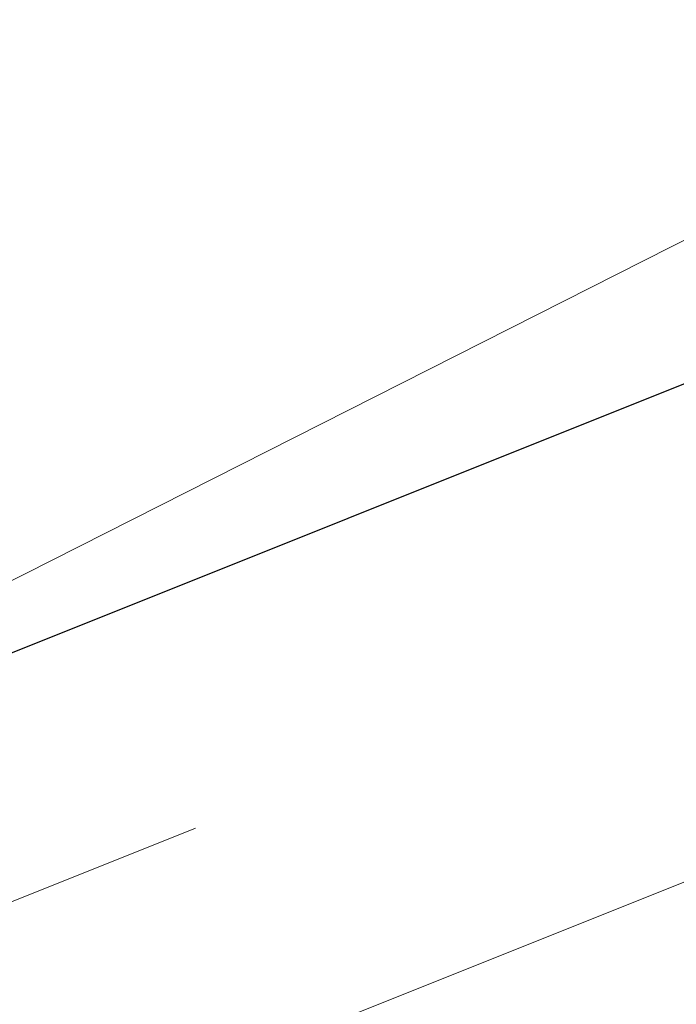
# Model space of a CAD drawing. Extents: x 1620613 to 1693141, y 557269 to 607790.
# Tile 99 of 256: x 1620784.97 to 1620787.84, y 607300.99 to 607305.29. Entities that reach past the tile are written whole.
import ezdxf

# ---------------------------------------------------------------- set-up
doc = ezdxf.new("R2010")
doc.units = 0
doc.header["$LTSCALE"] = 10
doc.header["$MEASUREMENT"] = 0
doc.linetypes.add('DGN Style 2', pattern=[7.346996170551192, 4.408197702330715, -2.938798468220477])
doc.linetypes.add('DGN Style 3', pattern=[10.28579463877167, 7.346996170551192, -2.938798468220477])
for name, color, linetype, lineweight in [('DT_X_Contour_Major', 132, 'DGN Style 3', 30), ('DT_X_Contour_Minor', 136, 'DGN Style 3', 0), ('SV_X_Top_of_Bank', 97, 'DGN Style 2', 0)]:
    doc.layers.add(name, color=color, linetype=linetype, lineweight=lineweight)

# ---------------------------------------------------------------- blocks, each defined once
blk = doc.blocks.new('*U1004')
at = {"layer": 'DT_X_Contour_Major', "elevation": 3.400041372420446, "flags": 128}
blk.add_lwpolyline([(-244.1590263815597, -27.22526824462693), (-245.9582130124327, -31.53047772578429), (-246.3161540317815, -32.38748241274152), (-246.6188971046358, -33.11340669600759), (-246.8664422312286, -33.70825057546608), (-247.0587894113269, -34.172014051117), (-247.8276143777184, -36.03038932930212), (-248.8338658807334, -38.35807953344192), (-249.0797851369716, -38.97471545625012), (-249.3862922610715, -39.82704170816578), (-249.753387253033, -40.91505828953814), (-250.1810701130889, -42.23876520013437), (-252.3182951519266, -48.96600821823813), (-254.6054744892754, -56.26317921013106), (-254.9177434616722, -57.68377750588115), (-254.8743306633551, -58.81821339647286), (-254.4752360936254, -59.66648688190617), (-253.720459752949, -60.2285979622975), (-251.2334804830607, -61.34601096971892), (-250.3786960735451, -61.73542086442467), (-249.6795772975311, -62.06559079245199), (-249.1361241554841, -62.3365207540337), (-248.7483366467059, -62.54821074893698), (-247.9217908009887, -63.03373078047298), (-247.6191146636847, -63.20065513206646), (-247.3309956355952, -63.33728816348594), (-247.05743371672, -63.44362987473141), (-246.7984289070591, -63.51968026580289), (-245.6237063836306, -63.80390234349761), (-235.3623574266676, -59.70334397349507), (-233.3790248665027, -58.91168992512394), (-231.8267481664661, -58.29410993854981), (-230.7055273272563, -57.85060401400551), (-230.0153623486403, -57.5811721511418), (-228.7496635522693, -57.09478593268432), (-228.3102899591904, -56.92563881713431), (-227.9414432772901, -56.78298713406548), (-227.6431235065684, -56.66683088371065), (-227.4153306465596, -56.57717006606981), (-226.9019189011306, -56.37340179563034), (-226.6787531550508, -56.2856658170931), (-226.3943147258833, -56.1752840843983), (-226.0486036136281, -56.04225659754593), (-225.6416198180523, -55.88658335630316), (-224.4746327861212, -55.441260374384), (-223.7302941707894, -55.14333622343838), (-222.3725185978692, -54.58355600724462), (-220.4013060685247, -53.76191972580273), (-217.8166565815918, -52.67842737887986), (-204.0789312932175, -46.90836498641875), (-203.7526982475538, -46.7713419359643), (-203.6283501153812, -46.71902253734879), (-203.4999805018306, -46.6648316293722), (-203.3675894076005, -46.60876921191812), (-203.2311768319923, -46.55083528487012), (-202.8620479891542, -46.3938494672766), (-202.3760832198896, -46.19854980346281), (-201.1950355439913, -45.73039017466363), (-199.3189049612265, -44.98937058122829), (-196.747691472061, -43.97549102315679), (-188.9643449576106, -40.90799891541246), (-186.3492845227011, -39.87446542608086), (-184.3416131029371, -39.07448403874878), (-182.9413306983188, -38.50805475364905), (-182.1484373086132, -38.17517757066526), (-180.8439069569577, -37.59890788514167), (-180.1253951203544, -37.23597068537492), (-178.9482573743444, -36.57936135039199), (-177.3124937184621, -35.62907987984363), (-175.2181041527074, -34.38512627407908), (-169.0215640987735, -30.67635381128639), (-166.9159204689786, -29.41391421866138), (-165.2463946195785, -28.40817478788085), (-164.0129865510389, -27.65913551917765), (-163.2156962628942, -27.16679641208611), (-161.6710792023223, -26.19615900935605), (-161.1568342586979, -25.873664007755), (-160.7725622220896, -25.634157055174), (-160.5182630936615, -25.47763815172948), (-160.3939368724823, -25.40410729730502), (-160.2356974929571, -25.31867575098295), (-160.1799956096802, -25.28837645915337), (-160.1315694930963, -25.2615522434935), (-160.090419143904, -25.23820310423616), (-160.0565445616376, -25.21832904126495), (-159.97591336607, -25.16996497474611), (-159.8818810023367, -25.11758790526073), (-159.6602573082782, -24.9967297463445), (-159.3110422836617, -24.80739049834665), (-158.8342359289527, -24.54957016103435), (-157.3926305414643, -23.7707411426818), (-156.5871451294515, -23.30127169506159), (-155.2518929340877, -22.4769851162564), (-153.3868739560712, -21.29788140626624), (-150.992088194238, -19.76396056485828), (-143.8996371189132, -15.20041547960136), (-141.5510294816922, -13.6892345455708), (-139.8245448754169, -12.57835055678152), (-138.7201833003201, -11.86776351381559), (-138.2379447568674, -11.55747341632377), (-137.7814726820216, -11.26376241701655), (-137.5833660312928, -11.13851753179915), (-137.3314001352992, -10.98306612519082), (-137.0255749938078, -10.79740819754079), (-136.6658906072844, -10.58154374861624), (-135.6349199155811, -9.96562985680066), (-135.0410585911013, -9.613441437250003), (-134.0327026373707, -9.018811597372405), (-132.609852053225, -8.181740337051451), (-130.7725068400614, -7.102227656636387), (-125.3202600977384, -3.900271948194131), (-123.5274441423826, -2.845920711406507), (-122.2381813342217, -2.084333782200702), (-121.4524716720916, -1.615511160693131), (-121.1703151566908, -1.43945284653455), (-121.0893019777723, -1.360316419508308), (-121.0603139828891, -1.330682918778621), (-121.0341098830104, -1.301134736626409), (-121.0106896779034, -1.271671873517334), (-120.9900533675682, -1.242294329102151), (-120.9387350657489, -1.164067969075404), (-120.8345032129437, -1.07860762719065), (-120.5602963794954, -0.8808963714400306), (-120.1161145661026, -0.5709342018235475), (-119.5019577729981, -0.1487211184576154), (-117.6375730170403, 1.126848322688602), (-117.0039974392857, 1.540982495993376), (-116.501559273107, 1.8267079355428), (-116.130258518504, 1.984024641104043), (-115.8900951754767, 2.012932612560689), (-115.0753202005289, 1.848216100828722), (-114.8765951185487, 1.579952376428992), (-114.8303824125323, 1.515370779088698), (-114.7769121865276, 1.436596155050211), (-114.7161844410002, 1.343628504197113), (-114.6481991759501, 1.236467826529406), (-114.4572284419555, 0.9317819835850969), (-114.3829532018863, 0.8376593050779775), (-114.3033555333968, 0.78380565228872), (-114.2184354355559, 0.7702210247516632), (-114.1281929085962, 0.7969054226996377), (-113.8804495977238, 0.9217558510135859), (-113.7693621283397, 0.9776275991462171), (-113.6219072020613, 1.0516050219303), (-113.4380848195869, 1.143688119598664), (-113.2178949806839, 1.25387689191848), (-112.5822321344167, 1.571854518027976), (-112.3691668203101, 1.676750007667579), (-112.2067180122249, 1.752953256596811), (-112.0948857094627, 1.800464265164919), (-112.0336699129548, 1.819283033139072), (-111.9379164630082, 1.831210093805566), (-111.8761730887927, 1.84954263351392), (-111.7627580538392, 1.895594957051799), (-111.597671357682, 1.969367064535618), (-111.3809130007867, 2.070858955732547), (-110.73399516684, 2.378463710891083), (-110.523190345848, 2.4765933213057), (-110.3759642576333, 2.540278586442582), (-110.2923169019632, 2.569519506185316), (-110.2722482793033, 2.564316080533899), (-110.3035035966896, 2.504514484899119), (-110.2847789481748, 2.498041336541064), (-110.2051635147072, 2.523473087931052), (-110.0646572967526, 2.580809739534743), (-109.8632602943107, 2.670051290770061), (-109.2450139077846, 2.950568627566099), (-108.9819837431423, 3.070520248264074), (-108.6565780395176, 3.219987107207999), (-108.2687967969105, 3.398969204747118), (-107.8186400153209, 3.607466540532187), (-106.5350545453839, 4.202813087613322), (-106.0900125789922, 4.409555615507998), (-105.7175757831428, 4.583273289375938), (-105.4177441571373, 4.723966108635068), (-105.1905177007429, 4.831634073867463), (-104.68138737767, 5.074715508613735), (-104.4100843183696, 5.201285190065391), (-103.9780228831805, 5.398683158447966), (-103.3852030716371, 5.666909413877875), (-102.6316248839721, 6.005963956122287), (-100.4077385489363, 7.004547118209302), (-99.62688119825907, 7.355245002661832), (-98.95222389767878, 7.658401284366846), (-98.38376664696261, 7.91401596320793), (-97.92150944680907, 8.12208903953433), (-96.83042364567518, 8.613561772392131), (-96.42078474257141, 8.79827238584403), (-96.01018238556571, 8.983799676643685), (-95.5986165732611, 9.170143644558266), (-95.18608730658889, 9.357304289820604), (-94.08472465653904, 9.857488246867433), (-93.39744857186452, 10.16794119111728), (-92.16164230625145, 10.72416205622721), (-90.37730585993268, 11.52615084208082), (-88.04443923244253, 12.57390754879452), (-81.09208798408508, 15.69561599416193), (-78.73961042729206, 16.75160535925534), (-76.89644119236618, 17.57829212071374), (-75.56258027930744, 18.17567627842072), (-74.73802768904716, 18.5437578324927), (-73.2182985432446, 19.2195718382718), (-72.40313108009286, 19.58344266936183), (-71.0974255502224, 20.16819465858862), (-69.30118195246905, 20.97382780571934), (-67.01440028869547, 22.00034211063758), (-60.26226509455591, 25.03222180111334), (-57.98118495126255, 26.0552568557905), (-56.20204591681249, 26.85045225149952), (-54.92484799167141, 27.41780798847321), (-54.14959117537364, 27.75732406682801), (-52.751494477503, 28.35891406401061), (-52.24375127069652, 28.57733037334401), (-51.76909417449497, 28.78138680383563), (-51.32752318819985, 28.97108335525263), (-50.91903831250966, 29.14642002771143), (-49.87386012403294, 29.59483798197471), (-49.46658876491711, 29.77317639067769), (-49.02865832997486, 29.97187815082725), (-48.56006881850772, 30.19094326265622), (-48.06082023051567, 30.43037172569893), (-46.68861189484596, 31.09599876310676), (-46.23529187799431, 31.3161497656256), (-45.90448807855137, 31.47738249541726), (-45.69620049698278, 31.57969695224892), (-45.61042913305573, 31.62309313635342), (-45.5450604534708, 31.6602585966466), (-45.492963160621, 31.68481529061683), (-45.38569779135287, 31.73061127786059), (-45.22326434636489, 31.79764655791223), (-45.00566282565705, 31.88592113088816), (-44.35183466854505, 32.14963904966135), (-44.11952607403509, 32.24228838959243), (-43.91297140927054, 32.32244796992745), (-43.73217067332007, 32.39011779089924), (-43.57712386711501, 32.44529785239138), (-43.19800428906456, 32.57579167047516), (-43.07670890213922, 32.62026508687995), (-42.99716242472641, 32.65581497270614), (-42.95936485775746, 32.68244132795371), (-42.96331620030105, 32.70014415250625), (-43.07916992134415, 32.7619357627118), (-43.45694219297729, 33.57664785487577), (-43.5294094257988, 33.73257840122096), (-43.58490872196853, 33.85120771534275), (-43.62344008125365, 33.93253579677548), (-43.64500350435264, 33.97656264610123), (-43.70604095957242, 34.09498506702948), (-43.73673183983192, 34.20573578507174), (-43.74516710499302, 34.22525528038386), (-43.7573196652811, 34.23634917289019), (-43.77318952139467, 34.23901746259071), (-43.79277667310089, 34.23326014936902), (-43.84996547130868, 34.2066731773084), (-43.87138412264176, 34.19712131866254), (-43.89274847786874, 34.18840597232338), (-43.91405853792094, 34.1805271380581), (-43.93531430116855, 34.17348481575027), (-44.03438117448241, 34.14257250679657), (-45.18047755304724, 35.95899565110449), (-45.40643188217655, 36.30312513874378), (-45.59311070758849, 36.55704653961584), (-45.74051402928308, 36.72075985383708), (-45.8486418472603, 36.79426508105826), (-46.084615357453, 36.87000157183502), (-46.11991900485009, 37.02740357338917), (-46.04884981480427, 37.44280721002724), (-45.87140778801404, 38.11621248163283), (-45.58759292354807, 39.04761938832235), (-44.01492026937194, 43.99618876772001), (-43.65202071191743, 44.78028851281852), (-43.51475034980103, 44.97700173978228), (-43.25846764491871, 45.23109867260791), (-42.88317259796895, 45.54257931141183), (-42.38886520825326, 45.91144365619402), (-39.80440192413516, 47.76670591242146), (-39.63361441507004, 48.52383685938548), (-39.89284177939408, 49.04233636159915), (-40.74371851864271, 50.27335017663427), (-42.18624463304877, 52.21687830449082), (-44.22042012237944, 54.87292074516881), (-50.43375392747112, 62.90571967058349), (-53.29829177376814, 66.43294601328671), (-57.23190495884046, 70.99002584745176), (-62.23459348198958, 76.57695917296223), (-68.30635734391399, 83.19374598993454), (-85.92316142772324, 102.2116488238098), (-91.77268511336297, 108.5314606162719), (-96.10865310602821, 113.227468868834), (-98.93106540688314, 116.2996735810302), (-100.2399220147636, 117.7480747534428), (-101.7121320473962, 119.4454064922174), (-102.2558617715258, 119.9739047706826), (-102.7828934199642, 120.2864008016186), (-103.2932269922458, 120.3828945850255), (-103.7868624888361, 120.2633861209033), (-105.0809597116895, 119.6566938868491), (-105.5399765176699, 119.5053821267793), (-105.9464540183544, 119.5064660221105), (-106.3003922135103, 119.6599455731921), (-106.6017911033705, 119.9658207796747), (-107.3354690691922, 120.9846822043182), (-107.7264093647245, 121.3892293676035), (-108.3489717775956, 121.8387247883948), (-109.203156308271, 122.3331684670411), (-110.2889629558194, 122.8725604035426), (-113.4932768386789, 124.3708699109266), (-114.5881001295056, 124.8468455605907), (-115.4693345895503, 125.1510403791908), (-116.1369802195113, 125.2834543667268), (-116.5910370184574, 125.2440875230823), (-117.5170700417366, 124.9100681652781), (-117.7476291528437, 124.9816660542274), (-117.7447817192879, 125.4469742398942), (-117.5085277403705, 126.305992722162), (-117.0388672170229, 127.558721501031), (-115.4752304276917, 131.4242786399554), (-114.831011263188, 133.1393941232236), (-114.0710813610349, 135.3855727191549), (-113.1954407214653, 138.1628144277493), (-112.2040893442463, 141.4711192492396), (-109.4062046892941, 151.0013495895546), (-108.3545405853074, 154.615217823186), (-107.2979617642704, 158.3091497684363), (-106.2364682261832, 162.0831454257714), (-105.1700599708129, 165.9372047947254), (-102.3197516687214, 176.3214480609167), (-101.3607452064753, 179.7893665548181), (-100.6214570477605, 182.4049395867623), (-100.1018871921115, 184.1681671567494), (-99.80203563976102, 185.0790492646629), (-99.29538923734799, 186.3716076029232), (-98.9992753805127, 186.5180118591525), (-98.49091861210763, 185.9878058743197), (-97.77031893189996, 184.7809896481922), (-96.83747633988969, 182.8975631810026), (-91.9889774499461, 172.5294824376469)], dxfattribs=at)
at = {"layer": 'DT_X_Contour_Minor', "transparency": 33554559, "flags": 128}
for points, elevation in [([(-251.2889938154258, -31.09727382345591), (-253.6248656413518, -36.68669815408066), (-254.4756969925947, -39.71706375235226), (-254.6886244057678, -40.4533310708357), (-254.9627646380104, -41.36340491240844), (-255.298117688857, -42.44728527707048), (-255.6946835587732, -43.70497216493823), (-257.6881541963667, -49.97972619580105), (-259.0102722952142, -54.19790081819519), (-259.5375105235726, -55.17637444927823), (-260.5526031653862, -56.30400621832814), (-262.0555502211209, -57.58079612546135), (-264.0463516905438, -59.00674417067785), (-270.0056281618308, -63.00814980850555), (-271.6953151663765, -64.33811523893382), (-272.2949188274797, -65.3269573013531), (-271.8044391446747, -65.97467599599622), (-270.2238761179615, -66.28127132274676), (-264.5555969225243, -66.64402770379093), (-262.6254697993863, -66.79497280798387), (-261.086297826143, -66.9757408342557), (-259.9380810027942, -67.18633178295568), (-259.1808193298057, -67.42674565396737), (-256.5591602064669, -68.61826387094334), (-252.9671011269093, -67.6306936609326), (-252.2884151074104, -67.44352781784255), (-251.791810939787, -67.30527466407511), (-251.4772886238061, -67.2159341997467), (-251.3448481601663, -67.17550642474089), (-251.2344493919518, -67.13291594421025), (-250.8399330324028, -66.9757632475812), (-249.7391830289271, -66.53624801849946), (-247.9321993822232, -65.81437025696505), (-245.4189820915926, -64.81012996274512), (-237.775424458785, -61.75567246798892), (-235.1706612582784, -60.71626044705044), (-233.0890398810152, -59.88886750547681), (-231.530560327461, -59.2734936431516), (-230.495222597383, -58.87013885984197), (-228.431844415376, -58.07721821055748), (-227.7333319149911, -57.80852125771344), (-227.1853280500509, -57.59712088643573), (-226.7878328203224, -57.44301709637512), (-226.5408462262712, -57.34620988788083), (-226.0828934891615, -57.16445277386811), (-225.8461630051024, -57.07181872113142), (-225.4794361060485, -56.93023439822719), (-224.982712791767, -56.73969980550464), (-224.3559930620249, -56.50021494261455), (-222.511411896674, -55.79632161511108), (-221.597072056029, -55.43553532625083), (-220.2374884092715, -54.88109645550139), (-218.4326609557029, -54.13300500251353), (-216.1825896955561, -53.19126096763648), (-205.8273901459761, -48.84191300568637), (-204.4341094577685, -48.25671303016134), (-204.1551154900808, -48.1395311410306), (-203.9667143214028, -48.05988908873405), (-203.610756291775, -47.90884934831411), (-203.0872414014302, -47.68641191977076), (-202.3961696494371, -47.39257680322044), (-200.3299024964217, -46.51381957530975), (-199.3883255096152, -46.12159672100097), (-198.1132949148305, -45.60399607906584), (-196.5048107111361, -44.96101764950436), (-194.5628728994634, -44.19266143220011), (-188.9397672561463, -41.97654113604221), (-186.9793009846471, -41.19840604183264), (-185.3152314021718, -40.52609098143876), (-183.9475585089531, -39.95959595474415), (-182.876282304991, -39.49892096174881), (-180.4147413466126, -38.41154769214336), (-179.3903959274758, -37.92508193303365), (-178.1635153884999, -37.28121460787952), (-176.7340997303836, -36.47994571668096), (-175.1021489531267, -35.52127525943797), (-170.4802333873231, -32.75495195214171), (-168.8461744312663, -31.77341956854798), (-167.4104342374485, -30.90356489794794), (-166.1730128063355, -30.14538794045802), (-165.133910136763, -29.49888869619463), (-162.6273947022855, -27.92379432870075), (-161.7929076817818, -27.40046804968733), (-161.1693331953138, -27.0118099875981), (-160.7566712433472, -26.75782014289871), (-160.5549218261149, -26.63849851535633), (-160.2981400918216, -26.49986513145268), (-160.2108267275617, -26.45254249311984), (-160.1414729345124, -26.41454961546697), (-160.090078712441, -26.38588649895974), (-160.0566440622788, -26.36655314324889), (-159.9914310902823, -26.32743720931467), (-159.8605312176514, -26.25544378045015), (-159.5167413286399, -26.06880044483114), (-158.9600614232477, -25.76750720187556), (-158.1904915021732, -25.35156405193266), (-155.854451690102, -24.08951577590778), (-154.7926750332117, -23.48542267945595), (-153.3593749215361, -22.61967959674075), (-151.5545513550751, -21.49228652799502), (-149.3782043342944, -20.10324347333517), (-143.079247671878, -16.05026201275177), (-140.9933992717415, -14.70815008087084), (-139.4600715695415, -13.72155038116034), (-138.4792645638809, -13.09046291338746), (-138.050978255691, -12.81488767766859), (-137.6455756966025, -12.55403669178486), (-137.4382650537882, -12.42406448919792), (-137.1203850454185, -12.22978612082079), (-136.6919356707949, -11.97120158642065), (-136.1529169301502, -11.64831088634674), (-134.568107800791, -10.70152746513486), (-133.8224923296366, -10.2583754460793), (-132.7742527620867, -9.639006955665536), (-131.4233890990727, -8.843421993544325), (-129.7699013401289, -7.871620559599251), (-124.9571018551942, -5.045194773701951), (-123.3572829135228, -4.097632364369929), (-122.1674257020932, -3.374764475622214), (-121.3875302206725, -2.876591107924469), (-121.0175964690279, -2.603112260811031), (-120.5777221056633, -2.173428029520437), (-120.420327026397, -2.012528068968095), (-120.2780475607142, -1.852091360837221), (-120.1508837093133, -1.692117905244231), (-120.0388354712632, -1.532607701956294), (-119.7601943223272, -1.107864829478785), (-119.6002302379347, -0.9216060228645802), (-119.3293188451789, -0.6813867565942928), (-118.9474601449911, -0.3872070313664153), (-118.4546541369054, -0.03906684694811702), (-116.992575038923, 0.9612542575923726), (-116.4957153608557, 1.286024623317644), (-116.1016956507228, 1.510094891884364), (-115.8105159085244, 1.633465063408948), (-115.6221761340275, 1.656135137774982), (-114.9832171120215, 1.52696192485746), (-114.8273738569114, 1.316585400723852), (-114.7911331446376, 1.265939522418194), (-114.7492009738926, 1.204163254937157), (-114.7015773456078, 1.131256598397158), (-114.6482622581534, 1.047219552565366), (-114.4985000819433, 0.8082802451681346), (-114.4318522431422, 0.7387010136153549), (-114.3442303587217, 0.7091677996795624), (-114.2356344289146, 0.7196806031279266), (-114.106064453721, 0.7702394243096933), (-113.7325791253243, 0.9584576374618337), (-113.5835035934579, 1.033485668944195), (-113.4163909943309, 1.117406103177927), (-113.2312413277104, 1.210218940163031), (-113.0280545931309, 1.311924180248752), (-112.4621738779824, 1.594994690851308), (-112.2724985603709, 1.688374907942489), (-112.1278831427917, 1.756212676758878), (-112.0283276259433, 1.798507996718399), (-111.9738320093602, 1.815260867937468), (-111.8885902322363, 1.825878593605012), (-111.8336249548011, 1.842198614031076), (-111.7326604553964, 1.88319538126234), (-111.5856967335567, 1.948868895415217), (-111.3927337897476, 2.039219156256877), (-110.8168336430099, 2.313055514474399), (-110.6291706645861, 2.400412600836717), (-110.498106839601, 2.457106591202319), (-110.4236421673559, 2.483137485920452), (-110.4057766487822, 2.478505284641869), (-110.4336008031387, 2.425268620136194), (-110.408598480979, 2.423287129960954), (-110.3127233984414, 2.457270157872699), (-110.1459755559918, 2.527217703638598), (-109.9083549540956, 2.633129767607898), (-109.1802030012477, 2.963514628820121), (-108.8860031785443, 3.097559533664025), (-108.5495176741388, 3.251905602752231), (-108.170746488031, 3.426552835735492), (-107.7496896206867, 3.621501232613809), (-106.5704903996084, 4.168431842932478), (-106.1554237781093, 4.36132963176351), (-105.7946233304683, 4.529825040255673), (-105.4880890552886, 4.673918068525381), (-105.2358209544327, 4.79360871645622), (-104.6354609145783, 5.080247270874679), (-104.3412596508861, 5.217949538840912), (-103.9089258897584, 5.416077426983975), (-103.3384596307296, 5.674630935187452), (-102.6298608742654, 5.993610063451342), (-100.5560875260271, 6.924788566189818), (-99.8152772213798, 7.257517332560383), (-99.14817631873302, 7.557319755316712), (-98.55478481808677, 7.824195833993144), (-98.0351027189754, 8.058145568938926), (-96.7475629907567, 8.638109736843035), (-96.26416712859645, 8.856078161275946), (-95.77963433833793, 9.075010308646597), (-95.29396462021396, 9.294906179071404), (-94.80715797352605, 9.515765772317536), (-93.50749101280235, 10.10600965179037), (-92.77353282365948, 10.4377576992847), (-91.54640847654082, 10.99031893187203), (-89.82611797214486, 11.76369334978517), (-87.61266130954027, 12.75788095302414), (-81.05255533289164, 15.70346547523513), (-78.81576908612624, 16.70745149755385), (-77.02548982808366, 17.51022117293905), (-75.68171755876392, 18.11177450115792), (-74.78445227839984, 18.5121114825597), (-72.98708751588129, 19.31138830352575), (-72.1013000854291, 19.70657468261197), (-70.79196136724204, 20.29267620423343), (-69.05907136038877, 21.06969286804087), (-66.90263006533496, 22.03762467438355), (-60.58738489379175, 24.87332968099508), (-58.43750897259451, 25.8372231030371), (-56.72431508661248, 26.60212461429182), (-55.4478032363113, 27.16803421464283), (-54.60797342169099, 27.53495190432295), (-52.95066996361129, 28.24807652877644), (-52.3487913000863, 28.50698716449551), (-51.78613290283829, 28.74887560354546), (-51.26269477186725, 28.97374184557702), (-50.778476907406, 29.18158589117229), (-49.53952295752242, 29.71314041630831), (-49.0775596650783, 29.91444531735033), (-48.62088525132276, 30.11969412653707), (-48.16949971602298, 30.32888684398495), (-47.7234030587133, 30.54202346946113), (-46.5408638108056, 31.11564634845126), (-46.15020249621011, 31.30536768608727), (-45.86512298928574, 31.4443145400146), (-45.68562528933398, 31.53248690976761), (-45.61170939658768, 31.56988479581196), (-45.55537609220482, 31.60191317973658), (-45.51047978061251, 31.62307560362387), (-45.41804082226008, 31.66254158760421), (-45.27805921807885, 31.72031113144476), (-45.09053496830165, 31.79638423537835), (-44.52708010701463, 32.02365059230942), (-44.31715165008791, 32.10684285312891), (-44.10995742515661, 32.1859698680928), (-43.90549743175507, 32.26103163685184), (-43.70377167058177, 32.33202815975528), (-43.16948194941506, 32.51593189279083), (-42.99717565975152, 32.57787939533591), (-42.88097408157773, 32.62579410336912), (-42.82087721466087, 32.6596760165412), (-42.81688505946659, 32.6795251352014), (-42.88104559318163, 32.71374572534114), (-42.87156232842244, 32.74108844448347), (-42.79499213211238, 32.79745115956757), (-42.65133500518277, 32.88283387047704), (-42.44059094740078, 32.99723657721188), (-41.78915755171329, 33.34100378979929), (-41.57206330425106, 33.45714496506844), (-41.40935560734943, 33.54774308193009), (-41.30103446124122, 33.61279814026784), (-41.24709986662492, 33.65231013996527), (-41.12230704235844, 33.77709900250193), (-41.25624996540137, 34.01663192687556), (-41.28952939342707, 34.07826015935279), (-41.33196356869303, 34.16048788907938), (-41.38355249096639, 34.26331511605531), (-41.44429615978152, 34.38674184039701), (-41.74912769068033, 35.01079871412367), (-42.7012064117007, 34.65888466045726), (-42.87650068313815, 34.59461657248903), (-42.99434976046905, 34.55263261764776), (-43.05475364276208, 34.53293279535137), (-43.05771233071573, 34.53551710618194), (-42.93748075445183, 34.59957353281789), (-43.78832270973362, 36.72433501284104), (-43.95516180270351, 37.13430726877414), (-44.09103252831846, 37.45361197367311), (-44.19593488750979, 37.68224912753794), (-44.26986888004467, 37.82021873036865), (-44.42573503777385, 38.0672476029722), (-44.47900148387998, 38.1489852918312), (-44.52190120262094, 38.20892670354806), (-44.55443419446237, 38.24707183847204), (-44.57660045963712, 38.26342069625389), (-44.62188819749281, 38.2779559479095), (-44.62866362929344, 38.30816434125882), (-44.61502412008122, 38.38788808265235), (-44.58096967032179, 38.51712717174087), (-44.52650028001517, 38.69588160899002), (-44.22467493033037, 39.64560479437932), (-43.09697245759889, 42.08217767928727), (-42.67040779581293, 42.69345974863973), (-41.87401487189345, 43.48306043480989), (-40.70779368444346, 44.45097973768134), (-39.17174423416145, 45.59721765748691), (-31.14058085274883, 51.36240472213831), (-31.13452700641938, 51.38924248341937), (-31.61714367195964, 52.01968448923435), (-33.06758817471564, 53.89950860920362), (-35.48586051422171, 57.02871484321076), (-38.87196069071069, 61.40730319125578), (-56.93202646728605, 84.75594041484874)], 3.000041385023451), ([(-28.66335585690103, 51.7220972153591), (-29.30004596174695, 51.26892201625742), (-29.42493632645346, 51.18009445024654), (-29.52674023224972, 51.10782969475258), (-29.60545768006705, 51.05212774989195), (-29.66108866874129, 51.01298861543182), (-29.77865602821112, 50.93070133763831), (-29.85936793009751, 50.86308585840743), (-30.01332811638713, 50.72195487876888), (-30.24053658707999, 50.50730839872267), (-30.54099334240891, 50.21914641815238), (-31.4398757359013, 49.35269380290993), (-31.75494705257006, 49.04151269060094), (-32.02599920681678, 48.7578088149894), (-32.25303219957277, 48.50158217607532), (-32.43604603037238, 48.27283277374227), (-32.86539069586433, 47.69947068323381), (-33.16645912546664, 47.39634373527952), (-33.74765591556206, 46.91698445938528), (-34.60898106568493, 46.26139285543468), (-35.75043457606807, 45.42956892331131), (-39.16781508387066, 42.9763953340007), (-40.31616411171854, 42.11306466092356), (-41.19817581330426, 41.36295283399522), (-41.81385018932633, 40.72605985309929), (-42.16318723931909, 40.20238571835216), (-42.73963627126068, 38.95687982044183), (-42.90612817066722, 38.49162199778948), (-42.97326709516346, 38.02997795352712), (-42.94105304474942, 37.57194768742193), (-42.8094860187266, 37.1175311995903), (-41.96368295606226, 35.00535307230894), (-42.23085186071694, 34.86301205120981), (-42.26887846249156, 34.84078360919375), (-42.26845730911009, 34.83510157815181), (-42.22958840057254, 34.84596595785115), (-42.15227173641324, 34.87337674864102), (-41.70174920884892, 35.03990206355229), (-41.55750328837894, 34.74459908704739), (-41.52192420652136, 34.67397008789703), (-41.47700664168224, 34.58864150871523), (-41.4227505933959, 34.48861334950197), (-41.35915606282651, 34.37388561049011), (-41.04059179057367, 33.80419047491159), (-41.33739384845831, 33.50739783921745), (-41.41715527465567, 33.43902560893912), (-41.52923867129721, 33.36110576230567), (-41.67364403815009, 33.27363829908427), (-41.85037137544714, 33.17662321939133), (-42.36474023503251, 32.90518618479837), (-42.53114278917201, 32.8148543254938), (-42.64457380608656, 32.7474365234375), (-42.70503328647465, 32.70293277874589), (-42.71252122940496, 32.68134309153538), (-42.66186036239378, 32.65432266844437), (-42.67755569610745, 32.63433251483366), (-42.7626373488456, 32.59462737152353), (-42.91710532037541, 32.53520723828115), (-43.14095960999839, 32.45607211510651), (-43.83041947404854, 32.2187584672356), (-44.07882419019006, 32.13194548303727), (-44.30694344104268, 32.04949176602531), (-44.51477722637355, 31.9713973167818), (-44.70232554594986, 31.8976621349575), (-45.17540711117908, 31.70684733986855), (-45.33285409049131, 31.64297570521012), (-45.4503838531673, 31.59447189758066), (-45.52799640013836, 31.56133591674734), (-45.56569173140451, 31.54356776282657), (-45.61298965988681, 31.5166764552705), (-45.67505008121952, 31.48527686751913), (-45.82575790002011, 31.41124658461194), (-46.06511311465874, 31.29458560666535), (-46.39311572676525, 31.1352939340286), (-47.38598588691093, 30.65367521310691), (-47.77893061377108, 30.46683042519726), (-48.21311217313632, 30.26751010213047), (-48.68853056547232, 30.05571424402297), (-49.20518579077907, 29.83144285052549), (-50.63791550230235, 29.21675175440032), (-51.19786635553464, 28.97640033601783), (-51.80317163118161, 28.71636440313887), (-52.45383132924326, 28.4366439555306), (-53.14984545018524, 28.13723899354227), (-55.06635566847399, 27.31257974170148), (-55.97075848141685, 26.91826044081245), (-57.24658425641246, 26.35379697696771), (-58.89383299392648, 25.61918935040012), (-60.91250469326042, 24.71443756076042), (-66.79085984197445, 22.07490723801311), (-68.81696076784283, 21.16555793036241), (-70.48649718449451, 20.41715774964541), (-71.79946909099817, 19.8297066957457), (-72.75587648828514, 19.40320476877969), (-74.83087686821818, 18.4804651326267), (-75.80085483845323, 18.04787272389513), (-77.15453846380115, 17.44215022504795), (-78.89192774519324, 16.66329763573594), (-81.01302268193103, 15.71131495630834), (-87.18088338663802, 12.94185435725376), (-89.27493008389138, 12.00123585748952), (-90.93117464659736, 11.25647580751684), (-92.14961707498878, 10.70757420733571), (-92.93025736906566, 10.35453105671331), (-94.42822864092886, 9.674227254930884), (-94.98931266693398, 9.419668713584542), (-95.5490862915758, 9.16622094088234), (-96.10754951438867, 8.913883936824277), (-96.66470233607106, 8.662657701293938), (-98.14869599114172, 7.994202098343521), (-98.72580298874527, 7.734375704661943), (-99.34412873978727, 7.456238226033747), (-100.0036732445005, 7.159789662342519), (-100.7044365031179, 6.845030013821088), (-102.6280968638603, 5.981256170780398), (-103.2917161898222, 5.682352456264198), (-103.8398288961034, 5.433471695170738), (-104.2724349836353, 5.234613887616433), (-104.5895344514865, 5.085779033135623), (-105.281124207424, 4.755583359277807), (-105.5584339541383, 4.62387002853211), (-105.871670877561, 4.476376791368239), (-106.2208349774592, 4.313103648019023), (-106.6059262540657, 4.134050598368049), (-107.6807392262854, 3.635535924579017), (-108.0726961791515, 3.454136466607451), (-108.4424573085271, 3.283824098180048), (-108.7900226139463, 3.124598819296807), (-109.1153920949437, 2.976460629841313), (-109.9534496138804, 2.596208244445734), (-110.2272938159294, 2.473625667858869), (-110.4202832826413, 2.391067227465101), (-110.5324180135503, 2.348532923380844), (-110.5636980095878, 2.346022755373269), (-110.5393050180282, 2.392694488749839), (-110.5549674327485, 2.396755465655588), (-110.6202494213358, 2.37393459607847), (-110.7351509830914, 2.324231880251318), (-110.8996721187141, 2.247647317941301), (-111.4045545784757, 2.007579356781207), (-111.5737221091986, 1.9283707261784), (-111.7025628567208, 1.870795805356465), (-111.7910768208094, 1.834854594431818), (-111.8392640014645, 1.820547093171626), (-111.9139941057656, 1.811238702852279), (-111.961769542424, 1.796551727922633), (-112.049048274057, 1.759472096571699), (-112.1758303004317, 1.699999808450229), (-112.342115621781, 1.618134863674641), (-112.8382142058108, 1.369971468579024), (-113.0243978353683, 1.276749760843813), (-113.2108747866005, 1.183207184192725), (-113.3976450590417, 1.089343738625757), (-113.5847086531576, 0.9951594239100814), (-114.0839359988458, 0.7435734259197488), (-114.2528334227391, 0.6691401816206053), (-114.3851051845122, 0.6345299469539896), (-114.4807512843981, 0.6397427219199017), (-114.539771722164, 0.6847785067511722), (-114.6483253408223, 0.8579712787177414), (-114.6869702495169, 0.918884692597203), (-114.7214897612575, 0.9717303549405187), (-114.7518838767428, 1.016508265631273), (-114.7781525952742, 1.053218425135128), (-114.8911140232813, 1.205707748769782), (-115.3542570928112, 1.299337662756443), (-115.490773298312, 1.282905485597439), (-115.7018320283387, 1.193481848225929), (-115.9874332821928, 1.031066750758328), (-116.3475770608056, 0.7956601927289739), (-117.4073505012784, 0.07058742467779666), (-117.7788057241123, -0.2034798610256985), (-118.0983413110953, -0.4818771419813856), (-118.3659572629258, -0.7646044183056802), (-118.5816535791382, -1.051661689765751), (-119.0876175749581, -1.822921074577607), (-119.2910777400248, -2.112563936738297), (-119.5219852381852, -2.403047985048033), (-119.7803400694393, -2.6943732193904), (-120.0661422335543, -2.986539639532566), (-120.8648777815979, -3.766771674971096), (-121.3225887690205, -4.137671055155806), (-122.0966700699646, -4.665195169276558), (-123.1871216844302, -5.349344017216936), (-124.5939436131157, -6.190117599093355), (-128.767295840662, -8.641013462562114), (-130.2369261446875, -9.505103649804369), (-131.5158028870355, -10.25920231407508), (-132.6039260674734, -10.90330945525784), (-133.501295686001, -11.43742507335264), (-135.6399432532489, -12.71507802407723), (-136.3582963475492, -13.14499497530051), (-136.909369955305, -13.47650611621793), (-137.2931640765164, -13.70961144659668), (-137.5096787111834, -13.84431096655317), (-137.8640117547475, -14.07230193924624), (-138.2383458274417, -14.31316231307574), (-139.0955982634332, -14.86475020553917), (-140.4357690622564, -15.72706561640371), (-142.2588582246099, -16.90010854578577), (-147.7643204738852, -20.44252638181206), (-149.7222287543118, -21.68669164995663), (-151.4668569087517, -22.7623740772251), (-152.9982049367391, -23.66957366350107), (-154.3162728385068, -24.40829040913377), (-157.5467470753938, -26.15355794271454), (-158.6090805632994, -26.72762390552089), (-159.3732253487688, -27.14087114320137), (-159.8391814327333, -27.39329965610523), (-160.0069488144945, -27.48490944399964), (-160.05674356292, -27.51477724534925), (-160.0897382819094, -27.53356989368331), (-160.1513763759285, -27.56754698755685), (-160.2416578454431, -27.6167085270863), (-160.3605826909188, -27.68105451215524), (-160.7159067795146, -27.87288973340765), (-160.9950793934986, -28.03800213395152), (-161.5661041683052, -28.38946291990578), (-162.4289811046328, -28.92727209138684), (-163.5837102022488, -29.65142964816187), (-167.0521240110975, -31.83098098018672), (-168.3330390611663, -32.63164036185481), (-169.5744738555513, -33.39895500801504), (-170.7764283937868, -34.13292491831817), (-171.9389026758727, -34.83355009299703), (-174.9861937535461, -36.65742424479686), (-176.1557057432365, -37.33081155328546), (-177.3787734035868, -37.98306786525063), (-178.6553967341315, -38.61419318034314), (-179.9855757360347, -39.22418749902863), (-183.604127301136, -40.82266435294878), (-184.953786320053, -41.41113715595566), (-186.2888497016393, -41.97769792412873), (-187.6093174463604, -42.52234665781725), (-188.9151895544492, -43.04508335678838), (-192.378054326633, -44.40983184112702), (-193.6907164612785, -44.93266471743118), (-195.0315542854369, -45.47760198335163), (-196.4005677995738, -46.04464363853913), (-197.7977570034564, -46.6337896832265), (-201.5611624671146, -48.23431832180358), (-202.8068933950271, -48.76405462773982), (-203.7215320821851, -49.15286706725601), (-204.3050785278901, -49.4007556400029), (-204.557532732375, -49.50772034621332), (-204.7892876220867, -49.60506107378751), (-205.122084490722, -49.7448410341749), (-205.9466589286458, -50.09117536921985), (-207.2630109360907, -50.64406407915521), (-209.0711405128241, -51.40350716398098), (-214.5485228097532, -53.70409455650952), (-216.4640158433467, -54.50409027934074), (-218.1024582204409, -55.17863690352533), (-219.4638499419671, -55.72773442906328), (-220.5481910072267, -56.15138285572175), (-223.0703663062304, -57.11384652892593), (-223.9168219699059, -57.43714301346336), (-224.5645574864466, -57.68518471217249), (-225.0135728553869, -57.85797162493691), (-225.2638680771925, -57.95550375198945), (-225.6663618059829, -58.11524970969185), (-225.9325421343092, -58.21920330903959), (-226.429212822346, -58.41125463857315), (-227.1563738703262, -58.69140369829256), (-228.1140252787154, -59.05965048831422), (-230.9750828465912, -60.15910556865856), (-232.2341146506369, -60.64783893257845), (-233.8654168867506, -61.28944771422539), (-235.8689895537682, -62.08393191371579), (-238.244832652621, -63.03129153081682), (-245.0767748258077, -65.76141773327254), (-247.3358571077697, -66.66393429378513), (-248.9891473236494, -67.32388932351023), (-250.0366454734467, -67.74128282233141), (-250.4783515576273, -67.9161147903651), (-250.8485116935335, -68.05891799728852), (-251.1604747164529, -68.15815091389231), (-251.8187436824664, -68.34874725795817), (-252.8233185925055, -68.63070702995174), (-254.1741994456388, -69.00403022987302), (-258.2382896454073, -70.1213766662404), (-259.91491875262, -70.53719098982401), (-261.8967384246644, -70.9466241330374), (-264.1837486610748, -71.34967609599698), (-266.7759494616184, -71.74634687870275), (-274.0954056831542, -72.79562739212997), (-275.3482357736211, -73.53251449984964), (-273.6171338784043, -74.9562154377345), (-268.9020999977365, -77.06673020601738), (-261.203134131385, -79.86405880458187), (-236.6939825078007, -88.23935350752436), (-228.6428515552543, -90.981510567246), (-222.8713224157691, -92.92651071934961), (-219.3793950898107, -94.07435396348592), (-218.1670695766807, -94.42504030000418), (-217.9736706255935, -94.29732798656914), (-217.8612127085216, -94.28280657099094), (-217.6688881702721, -94.33502655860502), (-217.3966970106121, -94.45398794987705), (-217.0446392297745, -94.63969074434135), (-215.9993296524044, -95.22388673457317), (-215.6384696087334, -95.41272896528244), (-215.3398716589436, -95.54110866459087), (-215.1035358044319, -95.60902583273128), (-214.9294620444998, -95.61648046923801), (-214.2623960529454, -95.51018953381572), (-212.4236245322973, -94.90701760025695), (-211.3693692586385, -95.27248518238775), (-208.9946483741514, -96.62739018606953), (-205.2994618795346, -98.9717326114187), (-200.2838097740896, -102.305512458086), (-185.1481166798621, -112.5148419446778), (-180.6644119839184, -115.3006257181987), (-178.5650677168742, -116.0009799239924), (-178.8500838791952, -114.6159045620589), (-181.5194604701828, -111.1453996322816), (-191.8169452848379, -99.1101470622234), (-195.1750249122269, -95.14225500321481), (-197.5261501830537, -92.26501825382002), (-198.8703210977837, -90.47843681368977), (-199.2075376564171, -89.7825106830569), (-198.4316547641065, -89.0797177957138), (-195.4061593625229, -87.93956867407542), (-194.7024538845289, -87.65115346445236), (-193.8879783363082, -87.27454317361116), (-192.9627327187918, -86.8097378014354), (-191.9267170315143, -86.25673734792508), (-189.0163151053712, -84.6644760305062), (-187.885862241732, -84.08033551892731), (-186.6773050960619, -83.52210997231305), (-185.3906436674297, -82.98979939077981), (-184.0258779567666, -82.48340377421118), (-180.2823636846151, -81.167568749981), (-179.0181060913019, -80.7215757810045), (-178.0329690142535, -80.37047314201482), (-177.3269524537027, -80.11426083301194), (-176.9000564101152, -79.95293885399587), (-176.1338276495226, -79.64926735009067), (-175.8762315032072, -79.54731187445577), (-175.6781146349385, -79.46919907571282), (-175.5394770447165, -79.4149289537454), (-175.4603187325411, -79.3845015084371), (-175.3285356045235, -79.33515189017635), (-174.8662217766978, -79.15331559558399), (-173.5781176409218, -78.64481892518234), (-171.4642231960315, -77.80966187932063), (-168.5245384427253, -76.64784445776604), (-159.584325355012, -73.11411749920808), (-156.6458573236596, -71.9527562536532), (-154.5356130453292, -71.11896773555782), (-153.2535925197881, -70.61275194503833), (-152.7997957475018, -70.43410888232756), (-152.6939693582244, -70.39449101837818), (-152.6463643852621, -70.37338774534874), (-152.5829192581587, -70.33979132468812), (-152.503633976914, -70.2937017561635), (-152.408508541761, -70.23511903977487), (-152.1337205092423, -70.06224093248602), (-152.0269385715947, -69.99821415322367), (-151.9126837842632, -69.93579239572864), (-151.7909561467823, -69.87497566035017), (-151.6617556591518, -69.81576394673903), (-151.307257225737, -69.6600060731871), (-150.7865892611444, -69.44654054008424), (-149.4904591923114, -68.92296234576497), (-147.4188670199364, -68.08927149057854), (-144.5718127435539, -66.94546797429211), (-135.9457185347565, -63.48184171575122), (-133.0872926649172, -62.33768157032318), (-130.9815857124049, -61.50292082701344), (-129.6285976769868, -60.97755948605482), (-129.0283285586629, -60.76159754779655), (-128.4312361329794, -60.59823158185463), (-128.1976767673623, -60.5043540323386), (-127.9448179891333, -60.34524585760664), (-127.6726597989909, -60.12090705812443), (-127.3812021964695, -59.83133763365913), (-125.9760347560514, -58.32780886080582), (-125.8161657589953, -58.21285156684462), (-125.7512496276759, -58.17585428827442), (-125.6250165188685, -58.1141298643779), (-125.4374664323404, -58.02767829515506), (-125.1885993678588, -57.91649958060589), (-124.4431978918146, -57.58705348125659), (-124.1611560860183, -57.4587819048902), (-123.8740817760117, -57.32105175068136), (-123.5819749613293, -57.17386301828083), (-123.2848356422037, -57.01721570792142), (-122.485754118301, -56.5868781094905), (-122.2091005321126, -56.43948820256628), (-121.978450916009, -56.32007168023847), (-121.7938052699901, -56.2286285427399), (-121.6551635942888, -56.16515879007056), (-121.1155117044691, -55.93423784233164), (-120.8633052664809, -55.59544713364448), (-120.8215244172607, -55.51844386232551), (-120.8042703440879, -55.43263006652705), (-120.8115430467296, -55.33800574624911), (-120.843342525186, -55.23457090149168), (-120.9608435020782, -54.94699728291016), (-121.000999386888, -54.84809745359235), (-121.0333413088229, -54.767078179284), (-121.0578692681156, -54.70393946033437), (-121.0745832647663, -54.65868129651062), (-121.134349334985, -54.48919782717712), (-120.8391535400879, -54.3255671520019), (-120.7496332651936, -54.27642424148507), (-120.6075849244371, -54.19912294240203), (-120.4130085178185, -54.09366325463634), (-120.165904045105, -53.96004517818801), (-119.4369213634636, -53.56618578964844), (-119.1930260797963, -53.43487928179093), (-119.0080772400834, -53.33635429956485), (-118.8820748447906, -53.2706108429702), (-118.8150188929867, -53.23764891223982), (-118.7147982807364, -53.19345913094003), (-118.6559550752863, -53.16767004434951), (-118.5545909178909, -53.12344512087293), (-118.4107058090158, -53.06078436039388), (-118.2242997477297, -52.97968776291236), (-117.6705223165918, -52.73884905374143), (-117.4885509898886, -52.65940803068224), (-117.3579700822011, -52.60171399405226), (-117.278779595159, -52.56576694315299), (-117.2509795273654, -52.55156687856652), (-117.2453665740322, -52.54269602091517), (-117.2033268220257, -52.52277257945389), (-117.0814172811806, -52.4696553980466), (-116.879637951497, -52.38334447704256), (-116.597988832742, -52.26383981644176), (-115.7404314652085, -51.90090240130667), (-115.3795960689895, -51.74519667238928), (-114.9402579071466, -51.55028254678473), (-114.4224169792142, -51.316160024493), (-113.8260732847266, -51.04282910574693), (-112.1311530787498, -50.26166879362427), (-111.4732828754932, -49.95998472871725), (-110.7708624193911, -49.64080276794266), (-110.0238917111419, -49.30412291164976), (-109.2323707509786, -48.94994515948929), (-107.0622478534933, -47.98214062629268), (-106.2708308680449, -47.62965386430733), (-105.524172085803, -47.29804697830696), (-104.8222715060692, -46.98731996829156), (-104.1651291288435, -46.6974728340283), (-102.4724270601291, -45.95238697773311), (-101.6161663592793, -45.57374351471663), (-100.3169108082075, -44.99662751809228), (-98.57466040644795, -44.22103898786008), (-96.38941515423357, -43.2469779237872), (-89.97143468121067, -40.38485170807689), (-87.75575667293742, -39.39607936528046), (-85.9222080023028, -38.57635699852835), (-84.47078867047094, -37.92568460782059), (-83.4014986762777, -37.44406219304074), (-81.05956447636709, -36.38513572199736), (-80.23220259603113, -36.01111022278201), (-79.50656760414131, -35.68322857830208), (-78.88265950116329, -35.40149078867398), (-78.36047828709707, -35.16589685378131), (-77.10363090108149, -34.59917150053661), (-76.39172531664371, -34.27964198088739), (-75.1986441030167, -33.74609743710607), (-73.52438726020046, -32.99853786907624), (-71.36895478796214, -32.03696327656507), (-64.97956735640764, -29.18741099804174), (-62.83160034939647, -28.22902048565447), (-61.17973990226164, -27.49101315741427), (-60.02398601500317, -26.97338901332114), (-59.36433868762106, -26.67614805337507), (-58.26675456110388, -26.17734973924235), (-57.89447235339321, -26.00785803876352), (-57.60081382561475, -25.87348167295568), (-57.38577897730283, -25.77422064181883), (-57.24936780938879, -25.71007494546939), (-56.99043626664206, -25.58584020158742), (-56.85282068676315, -25.51876037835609), (-56.63417260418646, -25.41069696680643), (-56.33449201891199, -25.26164996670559), (-55.95377893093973, -25.07161937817), (-54.8305006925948, -24.51022635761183), (-54.42835901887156, -24.31061814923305), (-54.06439267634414, -24.13283828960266), (-53.73860166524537, -23.97688677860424), (-53.45098598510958, -23.84276361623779), (-52.73491127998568, -23.51420631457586), (-52.49968865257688, -23.40738071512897), (-52.33107679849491, -23.33332189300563), (-52.22907571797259, -23.2920298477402), (-52.19368541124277, -23.28350457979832), (-52.1881256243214, -23.30445956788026), (-52.1602433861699, -23.29867513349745), (-52.08076651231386, -23.26560558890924), (-51.94969500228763, -23.20525093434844), (-51.76702885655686, -23.11761116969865), (-51.21112628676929, -22.84752498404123), (-50.9964290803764, -22.74327124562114), (-50.76926438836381, -22.63307466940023), (-50.52963221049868, -22.5169352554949), (-50.27753254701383, -22.39485300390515), (-49.58864346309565, -22.06137654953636), (-49.37009269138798, -21.95659541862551), (-49.23110718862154, -21.89235936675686), (-49.17168695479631, -21.86866839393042), (-49.19183198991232, -21.88552250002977), (-49.35163910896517, -21.98452688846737), (-49.3771247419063, -22.00460700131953), (-49.33372630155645, -21.99059404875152), (-49.22144378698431, -21.94248803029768), (-49.04027719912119, -21.86028894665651), (-48.46532086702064, -21.59563396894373), (-48.25667408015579, -21.52164932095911), (-48.06195096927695, -21.49818661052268), (-47.88115153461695, -21.5252458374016), (-47.71427577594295, -21.6028270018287), (-47.28783865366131, -21.87707269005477), (-47.14352265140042, -21.97119530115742), (-47.03040248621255, -22.04787886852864), (-46.94847815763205, -22.10712339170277), (-46.89774966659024, -22.14892887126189), (-46.80406813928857, -22.23715809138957), (-46.77389289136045, -22.26847884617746), (-46.75362829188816, -22.29626919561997), (-46.74327434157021, -22.32052913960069), (-46.7428310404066, -22.34125867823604), (-46.76388714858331, -22.42975891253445), (-46.48259858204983, -22.47773711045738), (-46.3857663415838, -22.45273684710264), (-46.21582186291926, -22.35717397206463), (-45.97276514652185, -22.19104848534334), (-45.65659619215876, -21.95436038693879), (-44.71599599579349, -21.22910864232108), (-44.29573215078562, -20.9127490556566), (-43.74039076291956, -20.50760910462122), (-43.04997183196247, -20.01368878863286), (-42.22447535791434, -19.43098810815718), (-39.84304803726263, -17.75874580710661), (-39.00926831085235, -17.12909249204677), (-38.29399962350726, -16.49431427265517), (-37.6972419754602, -15.85441114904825), (-37.21899536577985, -15.20938312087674), (-36.10168579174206, -13.48247517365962), (-35.68341225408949, -12.89396085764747), (-35.26657382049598, -12.42359887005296), (-34.85117049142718, -12.07138921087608), (-34.4372022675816, -11.83733188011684), (-33.33520047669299, -11.37071543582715), (-32.96555148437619, -11.21419636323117), (-32.68310585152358, -11.09460147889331), (-32.48786357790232, -11.01193078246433), (-32.37982466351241, -10.96618427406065), (-32.20799203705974, -10.89342583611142), (-31.81004378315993, -10.61468690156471), (-30.74507349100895, -9.83303892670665), (-29.01308116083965, -8.548481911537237), (-26.61406679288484, -6.761015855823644), (-19.32733242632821, -1.323894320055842), (-16.91412359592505, 0.4734842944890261), (-15.13954787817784, 1.787778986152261), (-14.00360527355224, 2.618989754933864), (-13.50629578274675, 2.967116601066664), (-13.03164795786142, 3.251342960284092), (-12.84495030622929, 3.368106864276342), (-12.6408432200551, 3.505228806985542), (-12.41932669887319, 3.662708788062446), (-12.18040074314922, 3.840546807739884), (-11.520052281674, 4.341925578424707), (-11.00302574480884, 4.681154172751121), (-9.947207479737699, 5.322805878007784), (-8.352597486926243, 6.266880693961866), (-6.219195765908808, 7.513378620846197), (4.993859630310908, 14.0360228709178), (5.909814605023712, 14.30634518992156), (6.092026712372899, 14.36251355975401), (6.246110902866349, 14.41516624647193), (6.372067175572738, 14.46430325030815), (6.46989553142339, 14.50992457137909), (6.693267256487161, 14.62689385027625), (7.10172760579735, 14.73841521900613), (8.159579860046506, 14.98525236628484), (9.866824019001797, 15.36740529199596), (12.22346008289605, 15.88487399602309), (19.37367879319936, 17.44521157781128), (21.74557896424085, 17.89900309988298), (23.49861544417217, 18.09012447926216), (24.63278823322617, 18.01857571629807), (25.14809733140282, 17.68435681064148), (26.10885784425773, 15.51177158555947)], 2.600041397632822)]:
    blk.add_lwpolyline(points, dxfattribs=dict(at, elevation=elevation))

msp = doc.modelspace()

# ---------------------------------------------------------------- linework, layer by layer
at = {"layer": 'SV_X_Top_of_Bank', "extrusion": (0.007114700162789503, -0.05176716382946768, 0.9986338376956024), "elevation": -18855.21206843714, "flags": 128}
msp.add_lwpolyline([(1688341.399474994, 380495.2335694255), (1688359.531308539, 380495.7043637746), (1688370.463455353, 380498.0725351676), (1688395.572580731, 380506.740670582), (1688420.940108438, 380511.7574321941), (1688444.138128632, 380518.355338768), (1688467.22231404, 380528.7305743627), (1688491.262317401, 380540.2151339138), (1688508.535586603, 380545.2887184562), (1688513.5223003, 380548.4010002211), (1688516.051220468, 380548.1495454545), (1688520.39603739, 380549.3039635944), (1688525.368929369, 380551.0706712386)], dxfattribs=at)
at = {"layer": 'SV_X_Top_of_Bank', "extrusion": (0.04489057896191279, -0.1067836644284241, 0.9932683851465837), "elevation": 8952.639644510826, "flags": 128}
msp.add_lwpolyline([(1729619.200279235, -67683.47041249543), (1729610.048117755, -67689.2494116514), (1729593.286163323, -67692.1110974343), (1729566.643396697, -67690.50938442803), (1729551.852254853, -67691.88192179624), (1729536.554039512, -67691.83763185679), (1729515.835796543, -67695.68964613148), (1729501.149706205, -67697.72199223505), (1729469.279658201, -67698.3224800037)], dxfattribs=at)

# ---------------------------------------------------------------- block references
at = {"layer": 'DT_X_Contour_Minor', "transparency": 33554559}
msp.add_blockref('*U1004', (1621028.060791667, 607365.3311666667, 1050.599958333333), dxfattribs=at)

doc.saveas('drawing.dxf')
